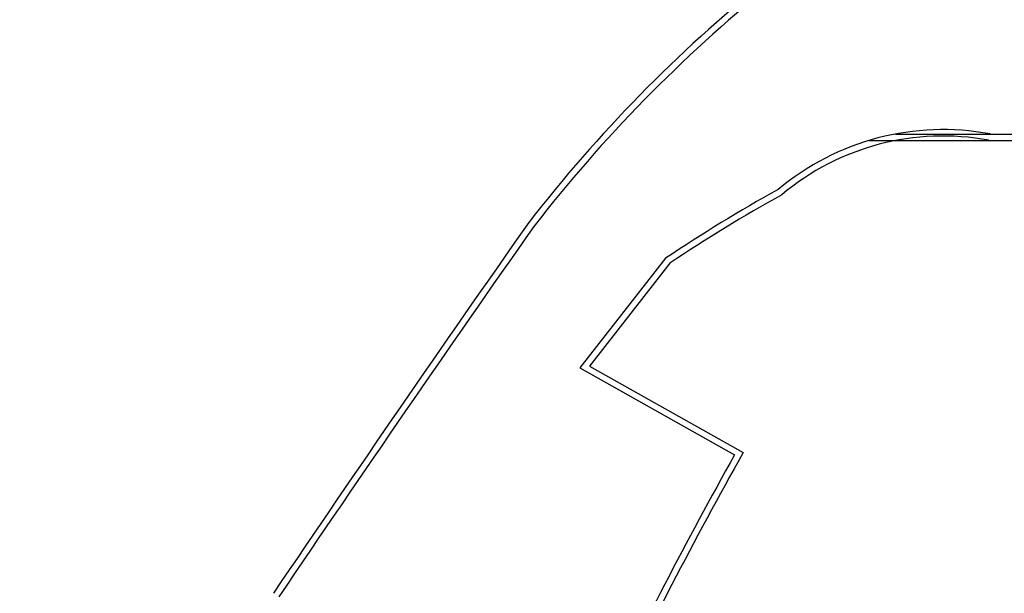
# Model space of a CAD drawing. Extents: x -7228 to 74941, y -112898 to 85621.
# Tile 64 of 256: x 49612 to 52671, y -69167 to -67386. Entities that reach past the tile are written whole.
import ezdxf

# ---------------------------------------------------------------- set-up
doc = ezdxf.new("R2010")
doc.units = 0
doc.layers.add('Pzt-chodniki', color=8, linetype='CONTINUOUS')

msp = doc.modelspace()

# ---------------------------------------------------------------- linework, layer by layer
at = {"layer": 'Pzt-chodniki'}
for points in [[(52626.726, -67740.403, 0.22371915), (51968.673, -67912.573, 0.02128355), (51618.535, -68126.526), (51352.044, -68467.105), (51833.045, -68736.933, 0.01625722), (51412.844, -69547.029, 0.09613088), (51064.76, -70680.827), (50654.566, -70713.554, 0.35095507), (50521.155, -70836.878), (50499.371, -73453.485), (50550.061, -78168.424, -0.05835857), (50496.659, -78643.586), (49894.831, -82011.766), (49632.001, -83407.92, 0.09845174), (49627.806, -83766.092, 0.254977), (50005.721, -84067.506), (50751.362, -84227.296), (52040.615, -84483.337)], [(52623.061, -67760.064, 0.22435926), (51980.043, -67929.139, 0.02121774), (51632.322, -68141.361), (51382.163, -68461.068), (51860.281, -68729.28, 0.01662172), (51430.7, -69556.049, 0.09751929), (51082.934, -70699.441), (50656.068, -70733.498, 0.34808834), (50541.142, -70838.512), (50519.372, -73453.461), (50570.061, -78168.269, -0.0583033), (50516.256, -78647.612), (49914.503, -82015.375), (49651.615, -83411.836, 0.09790747), (49647.073, -83760.302, 0.2540065), (50009.545, -84047.871), (50755.406, -84207.709), (52044.511, -84463.721)]]:
    msp.add_lwpolyline(points, format="xyb", dxfattribs=at)
for points in [[(52332.775, -67740.671), (63056.712, -67740.592)], [(52250.975, -67760.592), (63076.712, -67760.592)]]:
    msp.add_lwpolyline(points, dxfattribs=at)
for centre, radius, start, end in [((54770.784, -70788.403), 4526.054, 128.911465, 142.220201), ((54770.784, -70788.403), 4506.054, 128.917863, 142.214241), ((113041.676, -111469.968), 75587.533, 144.90822076, 145.96781653), ((113041.676, -111469.968), 75567.533, 144.90857691, 145.96715779)]:
    msp.add_arc(centre, radius, start, end, dxfattribs=at)

doc.saveas('drawing.dxf')
